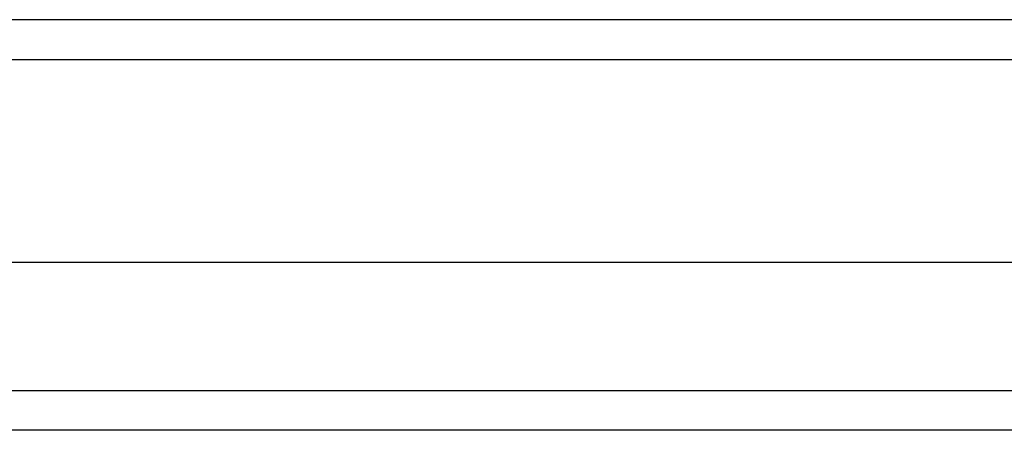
# Model space of a CAD drawing. Header units: inches. Extents: x 7 to 130, y 9 to 81.
# Tile 34 of 61: x 68.653 to 70.73, y 52.724 to 53.59. Entities that reach past the tile are written whole.
import ezdxf

# ---------------------------------------------------------------- set-up
doc = ezdxf.new("R2010")
doc.units = ezdxf.units.IN
doc.header["$MEASUREMENT"] = 0
doc.layers.add('Visible Edges(ANSI)', color=7, linetype='Continuous', lineweight=25)
doc.layers.add('Visible Tangent Edges(ANSI)', color=7, linetype='Continuous', lineweight=25)

msp = doc.modelspace()

# ---------------------------------------------------------------- linework, layer by layer
at = {"layer": 'Visible Edges(ANSI)'}
for p, q in [((73.5691, 53.5901), (53.7371, 53.5901)), ((54.3618, 53.0783), (72.9445, 53.0783)), ((72.756, 52.724), (54.5503, 52.724))]:
    msp.add_line(p, q, dxfattribs=at)
at = {"layer": 'Visible Tangent Edges(ANSI)'}
for p, q in [((53.7371, 53.5061), (73.5691, 53.5061)), ((54.4353, 52.808), (72.871, 52.808))]:
    msp.add_line(p, q, dxfattribs=at)

doc.saveas('drawing.dxf')
